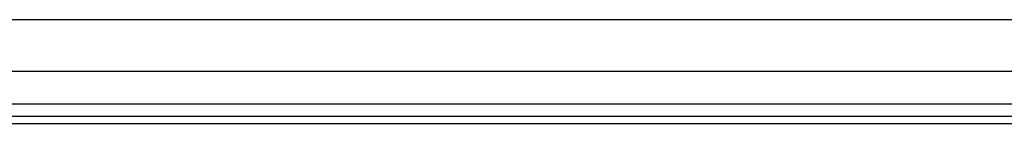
# Model space of a CAD drawing. Header units: inches. Extents: x 4 to 114, y 7 to 59.
# Tile 23 of 55: x 11.342 to 18.789, y 27.77 to 28.558. Entities that reach past the tile are written whole.
import ezdxf

# ---------------------------------------------------------------- set-up
doc = ezdxf.new("R2010")
doc.units = ezdxf.units.IN
doc.header["$MEASUREMENT"] = 0
doc.layers.add('Visible Edges(ANSI)', color=7, linetype='Continuous', lineweight=25)
doc.layers.add('Visible Tangent Edges(ANSI)', color=7, linetype='Continuous', lineweight=25)

msp = doc.modelspace()

# ---------------------------------------------------------------- linework, layer by layer
at = {"layer": 'Visible Edges(ANSI)'}
for p, q in [((4.7708, 28.5578), (26.9149, 28.5578)), ((26.9149, 28.1641), (4.7708, 28.1641)), ((27.666, 27.8234), (4.04, 27.8234)), ((4.04, 27.7704), (27.666, 27.7704))]:
    msp.add_line(p, q, dxfattribs=at)
at = {"layer": 'Visible Tangent Edges(ANSI)'}
msp.add_line((27.666, 27.9164), (4.04, 27.9164), dxfattribs=at)

doc.saveas('drawing.dxf')
